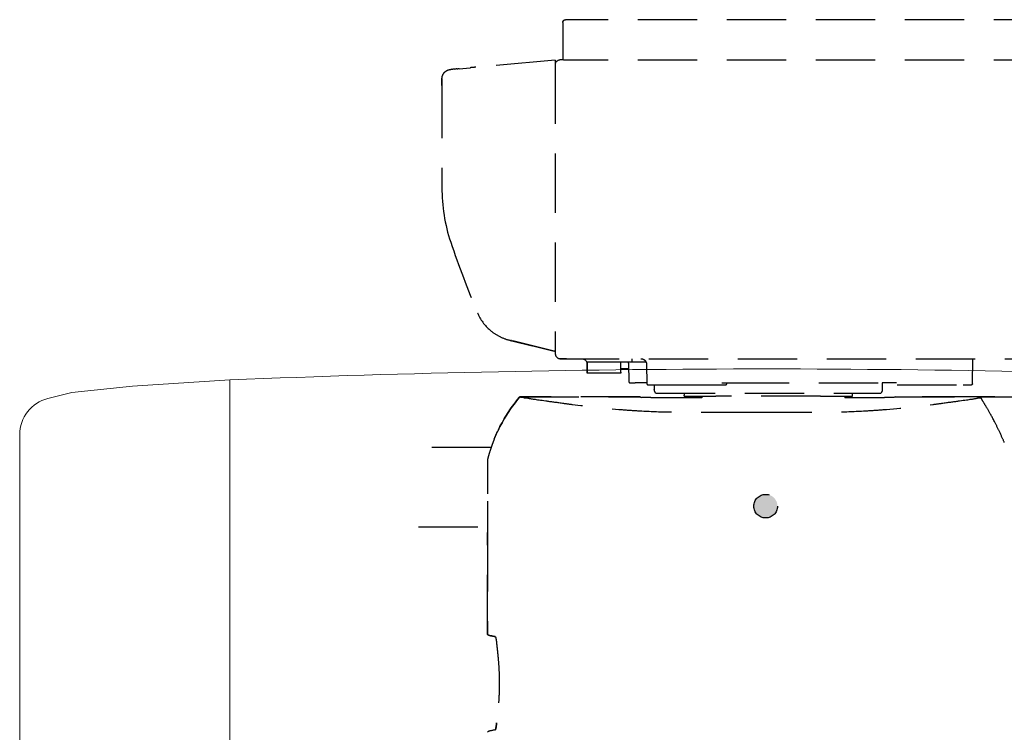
# Model space of a CAD drawing. Header units: millimetres. Extents: x 14495 to 271441, y -21035 to 2232.
# Tile 52 of 227: x 85332 to 85385, y -6433 to -6394. Entities that reach past the tile are written whole.
import ezdxf

# ---------------------------------------------------------------- set-up
doc = ezdxf.new("R2010")
doc.units = ezdxf.units.MM
doc.linetypes.add('HIDDEN2', pattern=[4.7625, 3.175, -1.5875])
doc.layers.add('L10_FLOOR_MOUNTED', color=2, linetype='Continuous')
doc.layers.add('L19A_MOVEMENTS', color=9, linetype='HIDDEN2', true_color=0x808080)

msp = doc.modelspace()

# ---------------------------------------------------------------- hatches: boundary and pattern name
at = {"layer": 'L19A_MOVEMENTS'}
h = msp.add_hatch(color=256, dxfattribs=at)
h.dxf.hatch_style = 1
edge = h.paths.add_edge_path()
edge.add_arc((85372.042, -6420.397), 0.633, 0, 360, ccw=False)

# ---------------------------------------------------------------- linework, layer by layer
at = {"layer": 'L10_FLOOR_MOUNTED', "linetype": 'Continuous', "lineweight": 13}
for p, q in [((85338.143, -6413.968), (85334.898, -6414.308)), ((85338.143, -6413.968), (85334.898, -6414.308)), ((85343.359, -6413.639), (85338.143, -6413.968)), ((85343.359, -6413.639), (85338.143, -6413.968)), ((85343.359, -6645.462), (85343.359, -6413.639)), ((85334.898, -6414.308), (85333.621, -6414.632)), ((85334.898, -6414.308), (85333.621, -6414.632)), ((85332.113, -6416.571), (85332.111, -6529.55))]:
    msp.add_line(p, q, dxfattribs=at)
for centre, radius, start, end in [((85372.109, -7116.535), 703.485, 87.657784, 92.342216), ((85334.113, -6416.571), 2, 104.2331, 179.9981), ((85334.113, -6416.571), 2, 104.2331, 179.9981)]:
    msp.add_arc(centre, radius, start, end, dxfattribs=at)
at = {"layer": 'L19A_MOVEMENTS'}
for p, q in [((85361.182, -6394.498), (85361.182, -6394.5)), ((85361.182, -6394.5), (85361.182, -6396.5)), ((85387.432, -6394.348), (85361.332, -6394.348)), ((85387.432, -6394.35), (85361.332, -6394.35)), ((85360.782, -6396.521), (85356.522, -6396.893)), ((85361.191, -6396.5), (85361.032, -6396.5)), ((85387.432, -6396.521), (85361.332, -6396.521)), ((85355.176, -6397.011), (85355.171, -6397.012)), ((85355.176, -6397.011), (85355.184, -6397.01)), ((85355.199, -6397.009), (85355.184, -6397.01)), ((85355.199, -6397.009), (85355.215, -6397.008)), ((85355.24, -6397.006), (85355.215, -6397.008)), ((85355.24, -6397.006), (85355.301, -6397)), ((85355.41, -6396.991), (85355.452, -6396.987)), ((85355.51, -6396.982), (85355.452, -6396.987)), ((85355.51, -6396.982), (85355.565, -6396.977)), ((85355.634, -6396.971), (85355.565, -6396.977)), ((85355.634, -6396.971), (85356.232, -6396.919)), ((85356.521, -6396.893), (85356.232, -6396.919)), ((85360.782, -6396.75), (85360.782, -6412.25)), ((85354.714, -6397.865), (85354.714, -6397.51)), ((85354.714, -6397.51), (85354.714, -6397.51)), ((85354.714, -6397.51), (85354.714, -6403.328)), ((85358.317, -6411.505), (85358.316, -6411.504)), ((85358.316, -6411.504), (85358.316, -6411.504)), ((85358.37, -6411.518), (85358.332, -6411.508)), ((85358.432, -6411.533), (85358.401, -6411.525)), ((85358.517, -6411.554), (85358.475, -6411.544)), ((85358.517, -6411.554), (85359.547, -6411.811)), ((85359.547, -6411.811), (85358.574, -6411.569)), ((85359.547, -6411.811), (85359.547, -6411.811)), ((85360.205, -6411.975), (85360.205, -6411.975)), ((85361.382, -6412.5), (85361.032, -6412.5)), ((85361.032, -6412.5), (85387.482, -6412.5)), ((85361.382, -6412.5), (85362.188, -6412.5)), ((85364.891, -6412.695), (85364.891, -6412.5)), ((85383.108, -6413.851), (85383.132, -6412.5)), ((85362.482, -6412.695), (85362.482, -6412.725)), ((85364.891, -6412.695), (85362.482, -6412.695)), ((85362.482, -6412.725), (85362.482, -6413.219)), ((85362.482, -6413.046), (85362.482, -6412.746)), ((85362.482, -6413.075), (85362.482, -6413.046)), ((85364.282, -6412.725), (85364.282, -6412.695)), ((85364.282, -6413.219), (85364.282, -6412.725)), ((85364.696, -6412.795), (85364.712, -6413.702)), ((85365.645, -6412.695), (85364.891, -6412.695)), ((85365.663, -6412.793), (85365.689, -6413.852)), ((85362.482, -6413.075), (85362.482, -6413.075)), ((85362.482, -6413.275), (85362.482, -6413.075)), ((85362.482, -6413.275), (85362.482, -6413.219)), ((85364.282, -6413.275), (85362.482, -6413.275)), ((85362.482, -6413.275), (85362.482, -6413.275)), ((85364.588, -6413.05), (85364.282, -6413.05)), ((85364.282, -6413.219), (85364.282, -6413.275)), ((85365.687, -6413.8), (85365.063, -6413.8)), ((85365.799, -6413.9), (85366.082, -6413.9)), ((85365.964, -6413.9), (85367.524, -6413.9)), ((85366.082, -6413.9), (85366.082, -6414.15)), ((85368.139, -6413.9), (85369.903, -6413.9)), ((85369.958, -6413.851), (85369.962, -6413.825)), ((85369.965, -6413.8), (85369.962, -6413.825)), ((85378.282, -6413.8), (85378.282, -6414.15)), ((85379.043, -6413.8), (85378.282, -6413.8)), ((85379.081, -6413.9), (85382.609, -6413.9)), ((85358.873, -6414.548), (85365.325, -6414.548)), ((85365.325, -6414.548), (85358.873, -6414.548)), ((85365.35, -6414.558), (85365.325, -6414.548)), ((85365.35, -6414.558), (85365.392, -6414.575)), ((85365.892, -6414.577), (85368.629, -6414.577)), ((85366.158, -6414.35), (85378.206, -6414.35)), ((85367.682, -6414.35), (85367.682, -6414.45)), ((85367.682, -6414.5), (85367.682, -6414.45)), ((85367.682, -6414.5), (85369.382, -6414.5)), ((85368.629, -6414.5), (85368.629, -6414.588)), ((85374.982, -6414.5), (85369.382, -6414.5)), ((85374.982, -6414.5), (85376.682, -6414.5)), ((85376.283, -6414.5), (85376.283, -6414.588)), ((85376.283, -6414.577), (85378.401, -6414.577)), ((85376.682, -6414.45), (85376.682, -6414.35)), ((85376.682, -6414.5), (85376.682, -6414.45)), ((85378.897, -6414.577), (85378.874, -6414.586)), ((85378.969, -6414.548), (85378.897, -6414.577)), ((85378.969, -6414.548), (85383.592, -6414.548)), ((85383.592, -6414.548), (85378.969, -6414.548)), ((85383.592, -6414.548), (85389.071, -6414.548)), ((85389.071, -6414.548), (85383.592, -6414.548)), ((85357.349, -6417.25), (85353.455, -6417.25)), ((85353.457, -6421.5), (85357.15, -6421.5)), ((85357.147, -6427.254), (85357.147, -6421.8)), ((85357.147, -6427.254), (85357.147, -6421.8)), ((85357.147, -6421.8), (85357.147, -6421.8)), ((85357.147, -6421.8), (85357.147, -6427.254)), ((85357.147, -6427.254), (85357.147, -6427.254))]:
    msp.add_line(p, q, dxfattribs=at)
msp.add_circle((85372.042, -6420.397), 0.633, dxfattribs=at)
at = {"layer": 'L19A_MOVEMENTS', "extrusion": (0, 0, -1)}
for centre, radius, start, end in [((-85361.332, -6394.498), 0.15, 0, 90), ((-85361.332, -6394.5), 0.15, 0, 90), ((-85361.032, -6396.75), 0.25, 0, 90), ((-85362.187, -6412.8), 0.3, 90, 169.5297), ((-85383.058, -6413.85), 0.05, 181, 270), ((-85366.382, -6414.15), 0.3, 318.1897, 0), ((-85377.982, -6414.15), 0.3, 180, 221.8103)]:
    msp.add_arc(centre, radius, start, end, dxfattribs=at)
at = {"layer": 'L19A_MOVEMENTS'}
msp.add_arc((85361.032, -6412.25), 0.25, 180, 270, dxfattribs=at)
for centre, major_axis, ratio, start_param, end_param in [((85371.601, -6412.915), (-14.987, 2.872), 0.000018, 0.000003, 0.006469), ((85611.788, -6427.254), (254.641, 0), 0.008727, 3.141789, 3.198566), ((85611.788, -6432.507), (254.641, 0), 0.008727, 3.084619, 3.141396)]:
    msp.add_ellipse(centre, major_axis=major_axis, ratio=ratio, start_param=start_param, end_param=end_param, dxfattribs=at)
at = {"layer": 'L19A_MOVEMENTS', "extrusion": (0, 0, -1)}
for centre, major_axis, ratio, start_param, end_param in [((85365.892, -6414.575), (-0.5, 0), 0.003491, 4.712389, 6.274459), ((85378.401, -6414.575), (-0.5, 0), 0.003491, 3.153958, 4.712389), ((85611.788, -6427.254), (-254.641, 0), 0.008727, 6.226212, 6.283185)]:
    msp.add_ellipse(centre, major_axis=major_axis, ratio=ratio, start_param=start_param, end_param=end_param, dxfattribs=at)
at = {"layer": 'L19A_MOVEMENTS'}
for points, knots in [([(85360.782, -6396.521), (85360.782, -6396.521), (85360.782, -6396.521), (85360.782, -6396.545), (85360.782, -6396.561), (85360.782, -6396.601), (85360.782, -6396.626), (85360.782, -6396.683), (85360.782, -6396.715), (85360.782, -6396.75)], [0.000001, 0.000001, 0.000001, 0.000001, 0.0439599, 0.0439599, 0.0751537, 0.0751537, 0.1052662, 0.1052662, 0.1354088, 0.1354088, 0.1354088, 0.1354088]), ([(85361.332, -6396.521), (85361.313, -6396.521), (85361.293, -6396.519), (85361.256, -6396.514), (85361.239, -6396.51), (85361.213, -6396.504), (85361.201, -6396.501), (85361.193, -6396.5), (85361.192, -6396.5), (85361.191, -6396.5)], [0, 0, 0, 0, 0.0571102, 0.0571102, 0.1142204, 0.1142204, 0.1713408, 0.1713408, 0.1787932, 0.1787932, 0.1787932, 0.1787932]), ([(85354.715, -6397.51), (85354.715, -6397.509), (85354.715, -6397.507), (85354.715, -6397.504), (85354.715, -6397.503), (85354.715, -6397.499), (85354.715, -6397.496), (85354.715, -6397.488), (85354.716, -6397.483), (85354.717, -6397.467), (85354.718, -6397.456), (85354.722, -6397.423), (85354.726, -6397.401), (85354.745, -6397.333), (85354.763, -6397.29), (85354.805, -6397.222), (85354.824, -6397.196), (85354.868, -6397.148), (85354.892, -6397.126), (85354.956, -6397.079), (85354.998, -6397.057), (85355.064, -6397.033), (85355.085, -6397.026), (85355.118, -6397.019), (85355.129, -6397.017), (85355.145, -6397.015), (85355.15, -6397.014), (85355.158, -6397.013), (85355.161, -6397.013), (85355.165, -6397.012), (85355.166, -6397.012), (85355.169, -6397.012), (85355.17, -6397.012), (85355.171, -6397.012)], [-0.4807139, -0.4807139, -0.4807139, -0.4807139, -0.4776406, -0.4776406, -0.4750726, -0.4750726, -0.4699133, -0.4699133, -0.4595028, -0.4595028, -0.4383252, -0.4383252, -0.3946496, -0.3946496, -0.3031224, -0.3031224, -0.2403711, -0.2403711, -0.1776214, -0.1776214, -0.08608, -0.08608, -0.0423992, -0.0423992, -0.0212191, -0.0212191, -0.0108073, -0.0108073, -0.0056474, -0.0056474, -0.0030791, -0.0030791, 0, 0, 0, 0]), ([(85355.41, -6396.991), (85355.374, -6396.994), (85355.338, -6396.997), (85355.303, -6397), (85355.302, -6397), (85355.302, -6397), (85355.301, -6397)], [0.98017962, 0.98017962, 0.98017962, 0.98017962, 0.99960247, 0.99960247, 0.99960247, 1, 1, 1, 1]), ([(85356.521, -6396.894), (85356.52, -6396.894), (85356.52, -6396.894), (85356.52, -6396.894), (85356.519, -6396.894), (85356.518, -6396.894), (85356.517, -6396.894), (85356.516, -6396.894), (85356.516, -6396.894), (85356.515, -6396.894), (85356.515, -6396.894), (85356.514, -6396.894), (85356.514, -6396.894), (85356.513, -6396.894), (85356.512, -6396.894), (85356.511, -6396.894), (85356.51, -6396.894), (85356.509, -6396.895), (85356.508, -6396.895), (85356.508, -6396.895), (85356.507, -6396.895), (85356.507, -6396.895), (85356.506, -6396.895), (85356.506, -6396.895), (85356.505, -6396.895), (85356.503, -6396.895), (85356.501, -6396.895), (85356.499, -6396.895), (85356.496, -6396.896), (85356.494, -6396.896), (85356.492, -6396.896), (85356.491, -6396.896), (85356.49, -6396.896), (85356.489, -6396.896), (85356.488, -6396.896), (85356.487, -6396.897), (85356.486, -6396.897), (85356.484, -6396.897), (85356.483, -6396.897), (85356.482, -6396.897), (85356.481, -6396.897), (85356.481, -6396.897), (85356.48, -6396.897), (85356.477, -6396.897), (85356.475, -6396.898), (85356.473, -6396.898), (85356.471, -6396.898), (85356.468, -6396.898), (85356.466, -6396.898), (85356.462, -6396.899), (85356.458, -6396.899), (85356.454, -6396.899), (85356.451, -6396.9), (85356.449, -6396.9), (85356.447, -6396.9), (85356.444, -6396.9), (85356.442, -6396.9), (85356.44, -6396.901), (85356.437, -6396.901), (85356.435, -6396.901), (85356.433, -6396.901), (85356.433, -6396.901), (85356.432, -6396.901), (85356.432, -6396.901), (85356.43, -6396.901), (85356.428, -6396.902), (85356.426, -6396.902), (85356.422, -6396.902), (85356.418, -6396.903), (85356.413, -6396.903), (85356.409, -6396.903), (85356.405, -6396.904), (85356.4, -6396.904), (85356.392, -6396.905), (85356.383, -6396.906), (85356.374, -6396.906), (85356.366, -6396.907), (85356.358, -6396.908), (85356.351, -6396.908), (85356.342, -6396.909), (85356.334, -6396.91), (85356.326, -6396.911), (85356.319, -6396.911), (85356.312, -6396.912), (85356.305, -6396.912), (85356.299, -6396.913), (85356.293, -6396.913), (85356.286, -6396.914), (85356.285, -6396.914), (85356.283, -6396.914), (85356.282, -6396.914), (85356.277, -6396.915), (85356.273, -6396.915), (85356.27, -6396.915), (85356.265, -6396.916), (85356.26, -6396.916), (85356.256, -6396.917), (85356.252, -6396.917), (85356.248, -6396.917), (85356.245, -6396.918), (85356.242, -6396.918), (85356.24, -6396.918), (85356.238, -6396.918), (85356.235, -6396.918), (85356.233, -6396.919), (85356.232, -6396.919)], [0.0047458, 0.0047458, 0.0047458, 0.0047458, 0.0084298, 0.0084298, 0.0084298, 0.0173812, 0.0173812, 0.0173812, 0.0218226, 0.0218226, 0.0218226, 0.0262411, 0.0262411, 0.0262411, 0.0350084, 0.0350084, 0.0350084, 0.0436821, 0.0436821, 0.0436821, 0.0479837, 0.0479837, 0.0479837, 0.0522616, 0.0522616, 0.0522616, 0.0715855, 0.0715855, 0.0715855, 0.0904091, 0.0904091, 0.0904091, 0.0996342, 0.0996342, 0.0996342, 0.1087357, 0.1087357, 0.1087357, 0.1177146, 0.1177146, 0.1177146, 0.125, 0.125, 0.125, 0.143719, 0.143719, 0.143719, 0.1600127, 0.1600127, 0.1600127, 0.1915082, 0.1915082, 0.1915082, 0.2089379, 0.2089379, 0.2089379, 0.2268825, 0.2268825, 0.2268825, 0.2458616, 0.2458616, 0.2458616, 0.25, 0.25, 0.25, 0.2659419, 0.2659419, 0.2659419, 0.3049969, 0.3049969, 0.3049969, 0.3437896, 0.3437896, 0.3437896, 0.4258048, 0.4258048, 0.4258048, 0.5, 0.5, 0.5, 0.5841891, 0.5841891, 0.5841891, 0.6654624, 0.6654624, 0.6654624, 0.7329625, 0.7329625, 0.7329625, 0.75, 0.75, 0.75, 0.7948711, 0.7948711, 0.7948711, 0.8520697, 0.8520697, 0.8520697, 0.909504, 0.909504, 0.909504, 0.9536631, 0.9536631, 0.9536631, 1, 1, 1, 1]), ([(85356.614, -6410.043), (85356.765, -6410.404), (85357, -6410.724), (85357.293, -6410.976), (85357.44, -6411.102), (85357.604, -6411.212), (85357.775, -6411.3), (85357.946, -6411.389), (85358.126, -6411.457), (85358.316, -6411.504)], [0, 0, 0, 0, 0.5, 0.5, 0.5, 0.75, 0.75, 0.75, 0.9999999, 0.9999999, 0.9999999, 0.9999999]), ([(85360.782, -6412.119), (85360.688, -6412.096), (85360.597, -6412.073), (85360.508, -6412.051), (85360.416, -6412.028), (85360.327, -6412.006), (85360.241, -6411.984), (85360.155, -6411.963), (85360.071, -6411.942), (85359.991, -6411.922), (85359.909, -6411.902), (85359.831, -6411.882), (85359.756, -6411.863), (85359.681, -6411.845), (85359.608, -6411.826), (85359.538, -6411.809), (85359.469, -6411.792), (85359.402, -6411.775), (85359.338, -6411.759), (85359.274, -6411.743), (85359.212, -6411.728), (85359.154, -6411.713), (85359.095, -6411.699), (85359.04, -6411.685), (85358.987, -6411.672), (85358.934, -6411.659), (85358.885, -6411.646), (85358.838, -6411.634), (85358.791, -6411.623), (85358.747, -6411.612), (85358.706, -6411.602), (85358.665, -6411.591), (85358.627, -6411.582), (85358.592, -6411.573), (85358.584, -6411.571), (85358.575, -6411.569), (85358.567, -6411.567), (85358.56, -6411.565), (85358.554, -6411.564), (85358.548, -6411.562)], [0.0012856, 0.0012856, 0.0012856, 0.0012856, 0.0856524, 0.0856524, 0.0856524, 0.1726821, 0.1726821, 0.1726821, 0.259702, 0.259702, 0.259702, 0.3471882, 0.3471882, 0.3471882, 0.4346905, 0.4346905, 0.4346905, 0.5221691, 0.5221691, 0.5221691, 0.6098589, 0.6098589, 0.6098589, 0.6976092, 0.6976092, 0.6976092, 0.7853608, 0.7853608, 0.7853608, 0.8731961, 0.8731961, 0.8731961, 0.9611131, 0.9611131, 0.9611131, 0.9831024, 0.9831024, 0.9831024, 0.9999953, 0.9999953, 0.9999953, 0.9999953]), ([(85365.365, -6412.5), (85365.407, -6412.5), (85365.453, -6412.511), (85365.511, -6412.538), (85365.529, -6412.549), (85365.563, -6412.575), (85365.578, -6412.59), (85365.605, -6412.621), (85365.617, -6412.639), (85365.637, -6412.676), (85365.645, -6412.695), (85365.659, -6412.741), (85365.663, -6412.767), (85365.663, -6412.793)], [0.0010507, 0.0010507, 0.0010507, 0.0010507, 0.1321761, 0.1321761, 0.1950081, 0.1950081, 0.25784, 0.25784, 0.3206719, 0.3206719, 0.3835038, 0.3835038, 0.4622594, 0.4622594, 0.4622594, 0.4622594]), ([(85364.677, -6412.695), (85364.68, -6412.703), (85364.682, -6412.71), (85364.692, -6412.742), (85364.695, -6412.769), (85364.696, -6412.795)], [0.3623966, 0.3623966, 0.3623966, 0.3623966, 0.3853834, 0.3853834, 0.4641638, 0.4641638, 0.4641638, 0.4641638]), ([(85364.7, -6413.05), (85364.696, -6413.05), (85364.691, -6413.05), (85364.687, -6413.05), (85364.656, -6413.05), (85364.622, -6413.05), (85364.588, -6413.05)], [0.4266318, 0.4266318, 0.4266318, 0.4266318, 0.5000078, 0.5000078, 0.5000078, 1, 1, 1, 1]), ([(85364.712, -6413.702), (85364.712, -6413.713), (85364.714, -6413.724), (85364.721, -6413.744), (85364.727, -6413.754), (85364.74, -6413.771), (85364.748, -6413.778), (85364.766, -6413.79), (85364.777, -6413.795), (85364.792, -6413.799), (85364.798, -6413.799), (85364.806, -6413.8), (85364.808, -6413.8), (85364.811, -6413.8), (85364.811, -6413.8), (85364.811, -6413.8), (85364.811, -6413.8), (85364.811, -6413.8), (85364.812, -6413.8), (85364.812, -6413.8), (85364.812, -6413.8), (85364.812, -6413.8), (85364.812, -6413.8), (85364.812, -6413.8), (85364.812, -6413.8), (85364.812, -6413.8), (85364.812, -6413.8), (85364.812, -6413.8), (85364.812, -6413.8), (85364.812, -6413.8), (85364.812, -6413.8), (85364.812, -6413.8), (85364.813, -6413.8), (85364.816, -6413.8), (85364.819, -6413.8), (85364.825, -6413.8), (85364.828, -6413.8), (85364.834, -6413.8), (85364.837, -6413.8), (85364.845, -6413.8), (85364.85, -6413.8), (85364.86, -6413.8), (85364.865, -6413.8), (85364.874, -6413.8), (85364.878, -6413.8), (85364.889, -6413.8), (85364.896, -6413.8), (85364.908, -6413.8), (85364.914, -6413.8), (85364.924, -6413.8), (85364.929, -6413.8), (85364.94, -6413.8), (85364.948, -6413.8), (85364.961, -6413.8), (85364.967, -6413.8), (85364.982, -6413.8), (85364.991, -6413.8), (85365.009, -6413.8), (85365.016, -6413.8), (85365.03, -6413.8), (85365.036, -6413.8), (85365.049, -6413.8), (85365.056, -6413.8), (85365.063, -6413.8)], [0, 0, 0, 0, 0.032345, 0.032345, 0.064856, 0.064856, 0.097361, 0.097361, 0.129866, 0.129866, 0.145961, 0.145961, 0.154097, 0.154097, 0.154355, 0.154355, 0.154455, 0.154455, 0.154556, 0.154556, 0.15476, 0.15476, 0.15557, 0.15557, 0.157167, 0.157167, 0.161958, 0.161958, 0.176328, 0.176328, 0.219441, 0.219441, 0.348784, 0.348784, 0.542808, 0.542808, 0.68832, 0.68832, 0.797452, 0.797452, 0.961155, 0.961155, 1.083929, 1.083929, 1.176008, 1.176008, 1.314131, 1.314131, 1.41772, 1.41772, 1.495412, 1.495412, 1.611951, 1.611951, 1.699355, 1.699355, 1.830462, 1.830462, 1.928791, 1.928791, 2.002538, 2.002538, 2.087024, 2.087024, 2.087024, 2.087024]), ([(85365.689, -6413.852), (85365.689, -6413.857), (85365.69, -6413.862), (85365.693, -6413.872), (85365.696, -6413.877), (85365.703, -6413.885), (85365.707, -6413.889), (85365.716, -6413.895), (85365.72, -6413.897), (85365.728, -6413.899), (85365.73, -6413.9), (85365.733, -6413.9), (85365.734, -6413.9), (85365.736, -6413.9), (85365.736, -6413.9), (85365.737, -6413.9), (85365.737, -6413.9), (85365.738, -6413.9), (85365.738, -6413.9), (85365.738, -6413.9), (85365.738, -6413.9), (85365.738, -6413.9), (85365.738, -6413.9), (85365.739, -6413.9), (85365.739, -6413.9), (85365.739, -6413.9), (85365.739, -6413.9), (85365.739, -6413.9), (85365.739, -6413.9), (85365.739, -6413.9), (85365.739, -6413.9), (85365.739, -6413.9), (85365.739, -6413.9), (85365.739, -6413.9), (85365.739, -6413.9), (85365.739, -6413.9)], [0, 0, 0, 0, 0.01614775, 0.01614775, 0.0320712, 0.0320712, 0.04800302, 0.04800302, 0.0639351, 0.0639351, 0.07044081, 0.07044081, 0.07374498, 0.07374498, 0.07540368, 0.07540368, 0.07623398, 0.07623398, 0.07664973, 0.07664973, 0.07685958, 0.07685958, 0.07697238, 0.07697238, 0.0769953, 0.0769953, 0.07702225, 0.07702225, 0.07704085, 0.07704085, 0.07708576, 0.07708576, 0.07726672, 0.07726672, 0.07744963, 0.07744963, 0.07744963, 0.07744963]), ([(85365.739, -6413.9), (85365.739, -6413.9), (85365.743, -6413.9), (85365.751, -6413.9), (85365.752, -6413.9), (85365.753, -6413.9), (85365.754, -6413.9), (85365.767, -6413.9), (85365.789, -6413.9), (85365.819, -6413.9), (85365.823, -6413.9), (85365.827, -6413.9), (85365.832, -6413.9), (85365.85, -6413.9), (85365.87, -6413.9), (85365.892, -6413.9), (85365.914, -6413.9), (85365.938, -6413.9), (85365.964, -6413.9)], [0.33315, 0.33315, 0.33315, 0.33315, 0.4826059, 0.4826059, 0.4826059, 0.5, 0.5, 0.5, 0.7196888, 0.7196888, 0.7196888, 0.75, 0.75, 0.75, 0.875, 0.875, 0.875, 1, 1, 1, 1]), ([(85365.739, -6413.9), (85365.739, -6413.9), (85365.739, -6413.9), (85365.74, -6413.9), (85365.741, -6413.9), (85365.742, -6413.9), (85365.742, -6413.9), (85365.746, -6413.9), (85365.753, -6413.9), (85365.763, -6413.9), (85365.772, -6413.9), (85365.784, -6413.9), (85365.799, -6413.9)], [0.6669594, 0.6669594, 0.6669594, 0.6669594, 0.7198932, 0.7198932, 0.7198932, 0.75, 0.75, 0.75, 0.875, 0.875, 0.875, 1, 1, 1, 1]), ([(85367.524, -6413.9), (85367.55, -6413.9), (85367.576, -6413.9), (85367.604, -6413.9), (85367.632, -6413.9), (85367.661, -6413.9), (85367.69, -6413.9), (85367.749, -6413.9), (85367.809, -6413.9), (85367.865, -6413.9), (85367.922, -6413.9), (85367.976, -6413.9), (85368.023, -6413.9), (85368.046, -6413.9), (85368.068, -6413.9), (85368.087, -6413.9), (85368.107, -6413.9), (85368.124, -6413.9), (85368.139, -6413.9)], [0, 0, 0, 0, 0.125, 0.125, 0.125, 0.25, 0.25, 0.25, 0.5, 0.5, 0.5, 0.75, 0.75, 0.75, 0.875, 0.875, 0.875, 1, 1, 1, 1]), ([(85369.691, -6413.8), (85369.724, -6413.8), (85369.759, -6413.8), (85369.795, -6413.8), (85369.831, -6413.8), (85369.868, -6413.8), (85369.905, -6413.8), (85369.943, -6413.8), (85369.98, -6413.8), (85370.018, -6413.8), (85370.055, -6413.8), (85370.092, -6413.8), (85370.128, -6413.8)], [0, 0, 0, 0, 0.25, 0.25, 0.25, 0.5, 0.5, 0.5, 0.75, 0.75, 0.75, 1, 1, 1, 1]), ([(85369.903, -6413.9), (85369.903, -6413.9), (85369.904, -6413.9), (85369.911, -6413.9), (85369.918, -6413.898), (85369.93, -6413.893), (85369.936, -6413.888), (85369.945, -6413.879), (85369.95, -6413.873), (85369.955, -6413.862), (85369.957, -6413.856), (85369.958, -6413.851)], [-0.23595482, -0.23595482, -0.23595482, -0.23595482, -0.23334769, -0.23334769, -0.21372409, -0.21372409, -0.19410049, -0.19410049, -0.17434663, -0.17434663, -0.15822289, -0.15822289, -0.15822289, -0.15822289]), ([(85370.128, -6413.8), (85370.365, -6413.8), (85370.606, -6413.8), (85370.85, -6413.8), (85371.04, -6413.8), (85371.23, -6413.8), (85371.421, -6413.8), (85371.476, -6413.8), (85371.531, -6413.8), (85371.586, -6413.8), (85371.833, -6413.8), (85372.08, -6413.8), (85372.328, -6413.8), (85372.466, -6413.8), (85372.603, -6413.8), (85372.739, -6413.8), (85372.849, -6413.8), (85372.959, -6413.8), (85373.069, -6413.8), (85373.191, -6413.8), (85373.314, -6413.8), (85373.436, -6413.8), (85373.558, -6413.8), (85373.679, -6413.8), (85373.8, -6413.8), (85374.015, -6413.8), (85374.227, -6413.8), (85374.436, -6413.8), (85374.462, -6413.8), (85374.489, -6413.8), (85374.515, -6413.8), (85374.632, -6413.8), (85374.749, -6413.8), (85374.864, -6413.8), (85374.979, -6413.8), (85375.094, -6413.8), (85375.207, -6413.8), (85375.376, -6413.8), (85375.543, -6413.8), (85375.706, -6413.8), (85375.724, -6413.8), (85375.741, -6413.8), (85375.759, -6413.8), (85375.795, -6413.8), (85375.831, -6413.8), (85375.868, -6413.8), (85376.082, -6413.8), (85376.29, -6413.8), (85376.49, -6413.8), (85376.591, -6413.8), (85376.69, -6413.8), (85376.786, -6413.8), (85376.883, -6413.8), (85376.978, -6413.8), (85377.071, -6413.8), (85377.101, -6413.8), (85377.132, -6413.8), (85377.162, -6413.8), (85377.304, -6413.8), (85377.441, -6413.8), (85377.572, -6413.8), (85377.708, -6413.8), (85377.838, -6413.8), (85377.962, -6413.8), (85378.001, -6413.8), (85378.039, -6413.8), (85378.076, -6413.8), (85378.092, -6413.8), (85378.109, -6413.8), (85378.125, -6413.8), (85378.255, -6413.8), (85378.377, -6413.8), (85378.491, -6413.8), (85378.555, -6413.8), (85378.616, -6413.8), (85378.675, -6413.8), (85378.733, -6413.8), (85378.789, -6413.8), (85378.842, -6413.8), (85378.848, -6413.8), (85378.854, -6413.8), (85378.86, -6413.8), (85378.906, -6413.8), (85378.951, -6413.8), (85378.993, -6413.8), (85379.04, -6413.8), (85379.084, -6413.8), (85379.126, -6413.8), (85379.209, -6413.8), (85379.28, -6413.8), (85379.339, -6413.8)], [0, 0, 0, 0, 0.0625, 0.0625, 0.0625, 0.111064, 0.111064, 0.111064, 0.125, 0.125, 0.125, 0.1875, 0.1875, 0.1875, 0.222142, 0.222142, 0.222142, 0.25, 0.25, 0.25, 0.28125, 0.28125, 0.28125, 0.3125, 0.3125, 0.3125, 0.367969, 0.367969, 0.367969, 0.375, 0.375, 0.375, 0.40625, 0.40625, 0.40625, 0.4375, 0.4375, 0.4375, 0.484375, 0.484375, 0.484375, 0.48951, 0.48951, 0.48951, 0.5, 0.5, 0.5, 0.562432, 0.562432, 0.562432, 0.59375, 0.59375, 0.59375, 0.625, 0.625, 0.625, 0.635332, 0.635332, 0.635332, 0.683965, 0.683965, 0.683965, 0.734375, 0.734375, 0.734375, 0.75, 0.75, 0.75, 0.756908, 0.756908, 0.756908, 0.8125, 0.8125, 0.8125, 0.84375, 0.84375, 0.84375, 0.875, 0.875, 0.875, 0.878456, 0.878456, 0.878456, 0.90625, 0.90625, 0.90625, 0.9375, 0.9375, 0.9375, 1, 1, 1, 1]), ([(85382.609, -6413.9), (85382.667, -6413.9), (85382.726, -6413.9), (85382.781, -6413.9), (85382.786, -6413.9), (85382.791, -6413.9), (85382.796, -6413.9), (85382.84, -6413.9), (85382.881, -6413.9), (85382.917, -6413.9), (85382.92, -6413.9), (85382.923, -6413.9), (85382.927, -6413.9), (85382.963, -6413.9), (85382.993, -6413.9), (85383.015, -6413.9), (85383.018, -6413.9), (85383.021, -6413.9), (85383.024, -6413.9), (85383.047, -6413.9), (85383.058, -6413.9), (85383.058, -6413.9)], [0, 0, 0, 0, 0.25, 0.25, 0.25, 0.274321, 0.274321, 0.274321, 0.480069, 0.480069, 0.480069, 0.5, 0.5, 0.5, 0.717874, 0.717874, 0.717874, 0.75, 0.75, 0.75, 1, 1, 1, 1]), ([(85358.873, -6414.549), (85358.864, -6414.559), (85358.457, -6415.05), (85357.97, -6415.789), (85357.605, -6416.576), (85357.513, -6416.8)], [0.0001844, 0.0001844, 0.0001844, 0.0001844, 0.0157585, 0.723878, 1, 1, 1, 1]), ([(85357.513, -6416.8), (85357.605, -6416.576), (85357.97, -6415.789), (85358.457, -6415.05), (85358.864, -6414.559), (85358.873, -6414.549)], [0, 0, 0, 0, 0.276122, 0.9842415, 0.9998156, 0.9998156, 0.9998156, 0.9998156]), ([(85359.101, -6414.588), (85359.071, -6414.585), (85359.039, -6414.583), (85358.989, -6414.578), (85358.966, -6414.575), (85358.94, -6414.571), (85358.929, -6414.57), (85358.883, -6414.561), (85358.867, -6414.555), (85358.873, -6414.548)], [-10.502488, -10.502488, -10.502488, -10.502488, -8.848496, -8.848496, -7.090547, -7.090547, -5.659447, -5.659447, 0, 0, 0, 0]), ([(85359.101, -6414.588), (85359.149, -6414.592), (85359.215, -6414.589), (85359.303, -6414.605), (85359.335, -6414.614), (85359.445, -6414.64), (85359.722, -6414.68), (85360.525, -6414.792), (85360.823, -6414.833), (85361.334, -6414.901), (85361.514, -6414.925), (85362.464, -6415.045), (85363.368, -6415.149), (85364.649, -6415.25), (85364.936, -6415.27), (85365.741, -6415.318), (85366.266, -6415.34), (85366.984, -6415.355), (85367.171, -6415.357), (85367.533, -6415.359), (85367.687, -6415.359), (85368.118, -6415.359), (85368.164, -6415.359), (85369.07, -6415.359), (85369.257, -6415.359), (85370.476, -6415.359), (85370.911, -6415.359), (85371.347, -6415.359)], [0, 0, 0, 0, 3.265089, 3.265089, 4.04594, 4.04594, 7.366759, 7.366759, 8.895169, 8.895169, 9.656613, 9.656613, 12.7115, 12.7115, 13.569789, 13.569789, 15.070488, 15.070488, 15.6031, 15.6031, 16.069491, 16.069491, 16.756462, 16.756462, 17.162948, 17.162948, 17.389156, 17.389156, 17.389156, 17.389156]), ([(85371.347, -6415.359), (85371.782, -6415.359), (85372.218, -6415.359), (85373.436, -6415.359), (85373.624, -6415.359), (85374.53, -6415.359), (85374.575, -6415.359), (85375.006, -6415.359), (85375.161, -6415.359), (85375.523, -6415.357), (85375.709, -6415.355), (85376.427, -6415.34), (85376.953, -6415.318), (85377.757, -6415.27), (85378.045, -6415.25), (85379.325, -6415.149), (85380.23, -6415.045), (85381.179, -6414.925), (85381.36, -6414.901), (85381.871, -6414.833), (85382.169, -6414.792), (85382.972, -6414.68), (85383.249, -6414.64), (85383.359, -6414.614), (85383.39, -6414.605), (85383.478, -6414.589), (85383.544, -6414.592), (85383.592, -6414.588)], [-17.367941, -17.367941, -17.367941, -17.367941, -17.142156, -17.142156, -16.73643, -16.73643, -16.050741, -16.050741, -15.585188, -15.585188, -15.053515, -15.053515, -13.555455, -13.555455, -12.698626, -12.698626, -9.649079, -9.649079, -8.888965, -8.888965, -7.363233, -7.363233, -4.046001, -4.046001, -3.26542, -3.26542, 0, 0, 0, 0]), ([(85384.817, -6416.988), (85384.754, -6416.837), (85384.668, -6416.641), (85384.486, -6416.254), (85384.398, -6416.076), (85384.17, -6415.635), (85384.045, -6415.412), (85383.86, -6415.091), (85383.782, -6414.962), (85383.636, -6414.718), (85383.601, -6414.655), (85383.583, -6414.612), (85383.581, -6414.604), (85383.581, -6414.595), (85383.582, -6414.592), (85383.586, -6414.589), (85383.589, -6414.588), (85383.592, -6414.588)], [-3.107133, -3.107133, -3.107133, -3.107133, -2.714779, -2.714779, -2.3616, -2.3616, -1.801684, -1.801684, -1.319946, -1.319946, -0.655033, -0.655033, -0.421236, -0.421236, -0.234627, -0.234627, 0, 0, 0, 0]), ([(85357.513, -6416.8), (85357.513, -6416.8), (85357.513, -6416.801), (85357.512, -6416.804), (85357.511, -6416.806), (85357.508, -6416.816), (85357.504, -6416.826), (85357.481, -6416.885), (85357.45, -6416.966), (85357.373, -6417.181), (85357.328, -6417.308), (85357.244, -6417.571), (85357.205, -6417.7), (85357.166, -6417.84)], [0, 0, 0, 0, 0.096363, 0.096363, 0.206781, 0.206781, 0.450216, 0.450216, 1.201982, 1.201982, 1.872305, 1.872305, 2.40136, 2.40136, 2.40136, 2.40136]), ([(85357.166, -6417.84), (85357.163, -6417.853), (85357.16, -6417.867), (85357.156, -6417.894), (85357.155, -6417.908), (85357.155, -6417.922)], [0, 0, 0, 0, 0.0501403, 0.0501403, 0.1002844, 0.1002844, 0.1002844, 0.1002844]), ([(85357.155, -6417.922), (85357.156, -6418.054), (85357.157, -6418.196), (85357.158, -6418.498), (85357.158, -6418.658), (85357.159, -6418.981), (85357.159, -6419.143), (85357.159, -6419.441), (85357.159, -6419.586), (85357.159, -6419.73)], [-8.927775, -8.927775, -8.927775, -8.927775, -8.475509, -8.475509, -8.004647, -8.004647, -7.533786, -7.533786, -7.112207, -7.112207, -7.112207, -7.112207]), ([(85357.158, -6420.13), (85357.158, -6420.173), (85357.157, -6420.215), (85357.157, -6420.411), (85357.156, -6420.559), (85357.155, -6420.832), (85357.154, -6420.957), (85357.152, -6421.179), (85357.151, -6421.283), (85357.15, -6421.467), (85357.149, -6421.546), (85357.148, -6421.674), (85357.148, -6421.722), (85357.147, -6421.782), (85357.147, -6421.797), (85357.147, -6421.8)], [-6.719859, -6.719859, -6.719859, -6.719859, -6.592063, -6.592063, -6.121201, -6.121201, -5.650339, -5.650339, -5.179478, -5.179478, -4.708616, -4.708616, -4.237755, -4.237755, -3.81672, -3.81672, -3.81672, -3.81672]), ([(85357.56, -6427.38), (85357.569, -6427.38), (85357.578, -6427.395), (85357.597, -6427.459), (85357.607, -6427.507), (85357.624, -6427.623), (85357.632, -6427.686), (85357.639, -6427.758)], [3.769503, 3.769503, 3.769503, 3.769503, 4.241273, 4.241273, 4.713043, 4.713043, 5.100761, 5.100761, 5.100761, 5.100761]), ([(85357.639, -6427.758), (85357.64, -6427.773), (85357.642, -6427.789), (85357.653, -6427.896), (85357.665, -6428), (85357.688, -6428.221), (85357.701, -6428.347), (85357.727, -6428.62), (85357.739, -6428.767), (85357.76, -6429.076), (85357.769, -6429.236), (85357.78, -6429.56), (85357.783, -6429.723), (85357.783, -6429.88), (85357.783, -6430.038), (85357.78, -6430.2), (85357.769, -6430.523), (85357.76, -6430.684), (85357.739, -6430.992), (85357.727, -6431.139), (85357.702, -6431.412), (85357.689, -6431.537), (85357.665, -6431.759), (85357.653, -6431.863), (85357.642, -6431.971), (85357.64, -6431.987), (85357.639, -6432.003)], [-2.442974, -2.442974, -2.442974, -2.442974, -2.36142, -2.36142, -1.890447, -1.890447, -1.417835, -1.417835, -0.945223, -0.945223, -0.472612, -0.472612, 0, 0, 0, 0.471828, 0.471828, 0.943656, 0.943656, 1.415485, 1.415485, 1.887313, 1.887313, 2.35907, 2.35907, 2.44285, 2.44285, 2.44285, 2.44285]), ([(85357.639, -6432.003), (85357.632, -6432.074), (85357.624, -6432.138), (85357.607, -6432.254), (85357.597, -6432.302), (85357.578, -6432.365), (85357.569, -6432.38), (85357.56, -6432.38)], [9.979096, 9.979096, 9.979096, 9.979096, 10.367247, 10.367247, 10.838782, 10.838782, 11.310317, 11.310317, 11.310317, 11.310317]), ([(85357.56, -6432.38), (85357.569, -6432.38), (85357.578, -6432.365), (85357.597, -6432.302), (85357.607, -6432.254), (85357.624, -6432.137), (85357.632, -6432.074), (85357.639, -6432.003)], [11.309413, 11.309413, 11.309413, 11.309413, 11.781183, 11.781183, 12.252953, 12.252953, 12.64067, 12.64067, 12.64067, 12.64067])]:
    msp.add_open_spline(points, degree=3, knots=knots, dxfattribs=at)
for points in [[(85355.409, -6396.991), (85355.409, -6396.991), (85355.409, -6396.991), (85355.41, -6396.991)], [(85356.522, -6396.893), (85356.522, -6396.893), (85356.522, -6396.893), (85356.522, -6396.893)], [(85354.714, -6403.329), (85354.714, -6404.316), (85354.862, -6405.319), (85355.18, -6406.254)], [(85355.18, -6406.254), (85355.615, -6407.532), (85356.093, -6408.797), (85356.614, -6410.043)], [(85358.37, -6411.518), (85358.391, -6411.523), (85358.411, -6411.528), (85358.432, -6411.533)], [(85358.432, -6411.533), (85358.46, -6411.54), (85358.489, -6411.547), (85358.517, -6411.554)], [(85357.147, -6421.8), (85357.147, -6421.8), (85357.147, -6421.8), (85357.147, -6421.8)], [(85357.639, -6427.758), (85357.639, -6427.758), (85357.639, -6427.758), (85357.639, -6427.758)]]:
    msp.add_open_spline(points, degree=3, dxfattribs=at)

doc.saveas('drawing.dxf')
